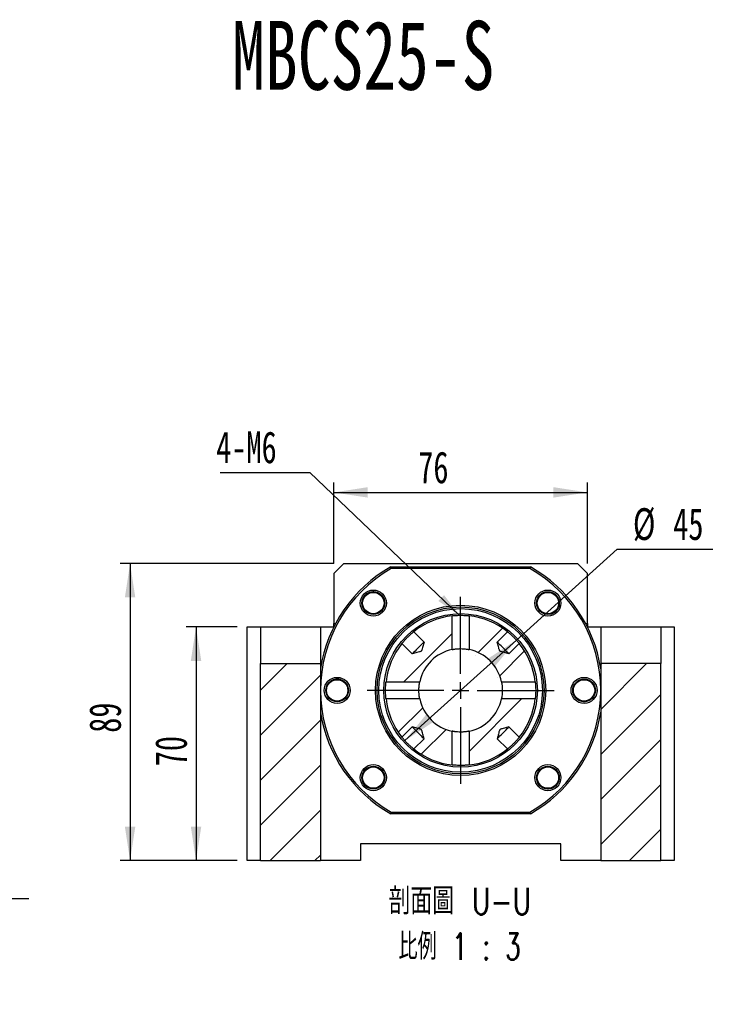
# Model space of a CAD drawing. Header units: millimetres. Extents: x 26 to 284, y 9 to 193.
# Tile 3 of 5: x 106 to 176, y 94 to 192. Entities that reach past the tile are written whole.
import ezdxf

# ---------------------------------------------------------------- set-up
doc = ezdxf.new("R2010")
doc.units = ezdxf.units.MM
doc.layers.add('圖層0', color=7, linetype='Continuous')
doc.styles.add('SLDTEXTSTYLE0', font='TXT', dxfattribs={"width": 0.7})
doc.styles.add('SLDTEXTSTYLE1', font='TXT', dxfattribs={"width": 0.7, "bigfont": 'bigfont'})
doc.styles.add('SLDTEXTSTYLE4', font='TXT', dxfattribs={"width": 0.75, "bigfont": 'bigfont'})
doc.styles.add('SLDTEXTSTYLE5', font='TXT', dxfattribs={"width": 0.65625, "bigfont": 'bigfont'})
doc.dimstyles.new('SLDDIMSTYLE2', dxfattribs={"dimtxt": 0.18, "dimasz": 2.5, "dimexe": 0, "dimexo": 0.0625, "dimgap": 0, "dimtad": 0, "dimtih": 1, "dimtoh": 1, "dimdec": 0, "dimrnd": 1e-09, "dimzin": 0, "dimdsep": 46, "dimtxsty": 'Standard', "dimsah": 1, "dimcen": 0.09, "dimadec": 0, "dimazin": 0, "dimtfac": 2.5, "dimtdec": 0, "dimtofl": 0, "dimtmove": 0, "dimatfit": 3, "dimfxl": 1, "dimfrac": 2, "dimtolj": 1, "dimtzin": 0, "dimarcsym": 0})
doc.dimstyles.new('SLDDIMSTYLE3', dxfattribs={"dimtxt": 3.389974, "dimasz": 2.5, "dimexe": 0, "dimexo": 0.0625, "dimgap": 0.847493, "dimtad": 1, "dimlfac": 3, "dimrnd": 1e-09, "dimzin": 12, "dimdsep": 46, "dimtxsty": 'SLDTEXTSTYLE0', "dimsah": 1, "dimcen": 0.09, "dimadec": 0, "dimazin": 3, "dimtfac": 1, "dimtofl": 0, "dimtmove": 0, "dimatfit": 3, "dimfxl": 1, "dimfrac": 2, "dimtolj": 1, "dimtzin": 12, "dimarcsym": 0})
doc.dimstyles.new('SLDDIMSTYLE4', dxfattribs={"dimtxt": 3.389974, "dimasz": 2.5, "dimexe": 0, "dimexo": 0.0625, "dimgap": 0.847493, "dimtad": 0, "dimtih": 1, "dimtoh": 1, "dimlfac": 3, "dimrnd": 1e-09, "dimzin": 12, "dimdsep": 46, "dimtxsty": 'SLDTEXTSTYLE0', "dimsah": 1, "dimcen": 0, "dimadec": 0, "dimazin": 3, "dimtfac": 1, "dimtofl": 0, "dimtmove": 0, "dimatfit": 3, "dimfxl": 1, "dimfrac": 2, "dimtolj": 1, "dimtzin": 12, "dimarcsym": 0})
doc.dimstyles.new('SLDDIMSTYLE5', dxfattribs={"dimtxt": 3.389974, "dimasz": 2.5, "dimexe": 0, "dimexo": 0.0625, "dimgap": 0.847493, "dimtad": 0, "dimtih": 1, "dimtoh": 1, "dimlfac": 3, "dimrnd": 1e-09, "dimzin": 12, "dimdsep": 46, "dimtxsty": 'SLDTEXTSTYLE0', "dimsah": 1, "dimcen": 0, "dimadec": 0, "dimazin": 3, "dimtfac": 1, "dimtmove": 0, "dimatfit": 3, "dimfxl": 1, "dimfrac": 2, "dimtolj": 1, "dimtzin": 12, "dimarcsym": 0})

# ---------------------------------------------------------------- blocks, each defined once
blk = doc.blocks.new('SW_SYMBOL_HOLE_SPOT')
at = {"layer": '圖層0', "color": 0}
for p, q in [((0, 875), (0, 75)), ((1600, 75), (1600, 875)), ((0, 75), (1600, 75))]:
    blk.add_line(p, q, dxfattribs=at)
blk = doc.blocks.new('_D_5')
at = {"layer": '圖層0'}
for p, q in [((76.924, 136.259), (76.924, 104.609)), ((76.924, 104.609), (106.757, 104.609))]:
    blk.add_line(p, q, dxfattribs=at)
blk.add_solid([(76.924, 136.259), (76.403, 132.869), (77.446, 132.869)], dxfattribs=at)
at = {"layer": '圖層0', "xscale": 0.003964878, "yscale": 0.003964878, "zscale": 0.003964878}
blk.add_blockref('SW_SYMBOL_HOLE_SPOT', (87.049, 105.004), dxfattribs=at)
at = {"layer": '圖層0', "char_height": 3.175, "attachment_point": 1}
for s, insert, style in [('14\\M+18AAE\\M+19153\\M+18AD1\\M+190FA', (85.85, 112.936), 'SLDTEXTSTYLE1'), ('4-', (78.512, 112.936), 'SLDTEXTSTYLE0'), ('%%c', (81.828, 112.936), 'SLDTEXTSTYLE0'), ('20', (94.246, 108.702), 'SLDTEXTSTYLE0')]:
    blk.add_mtext(s, dxfattribs=dict(at, insert=insert, style=style))
blk = doc.blocks.new('_D_8')
at = {"layer": '圖層0', "color": 7}
for p, q in [((127.571, 131.745), (122.471, 131.745)), ((123.471, 131.745), (123.471, 108.412)), ((127.571, 108.412), (122.471, 108.412))]:
    blk.add_line(p, q, dxfattribs=at)
for points in [[(123.471, 131.745), (122.95, 128.355), (123.993, 128.355)], [(123.471, 108.412), (123.993, 111.802), (122.95, 111.802)]]:
    blk.add_solid(points, dxfattribs=at)
at = {"layer": '圖層0', "color": 7, "insert": (119.378, 117.83), "char_height": 3.175, "attachment_point": 1, "rotation": 90, "style": 'SLDTEXTSTYLE0'}
blk.add_mtext('70', dxfattribs=at)
blk = doc.blocks.new('_D_9')
at = {"layer": '圖層0', "color": 7}
for p, q in [((137.238, 138.078), (115.883, 138.078)), ((116.883, 138.078), (116.883, 108.412)), ((127.571, 108.412), (115.883, 108.412))]:
    blk.add_line(p, q, dxfattribs=at)
for points in [[(116.883, 138.078), (116.361, 134.688), (117.404, 134.688)], [(116.883, 108.412), (117.404, 111.802), (116.361, 111.802)]]:
    blk.add_solid(points, dxfattribs=at)
at = {"layer": '圖層0', "color": 7, "insert": (112.79, 121.174), "char_height": 3.175, "attachment_point": 1, "rotation": 90, "style": 'SLDTEXTSTYLE0'}
blk.add_mtext('89', dxfattribs=at)
blk = doc.blocks.new('_D_10')
at = {"layer": '圖層0', "color": 7}
for p, q in [((137.238, 138.078), (137.238, 146.187)), ((162.571, 138.078), (162.571, 146.187)), ((137.238, 145.187), (162.571, 145.187))]:
    blk.add_line(p, q, dxfattribs=at)
for points in [[(137.238, 145.187), (140.628, 144.666), (140.628, 145.709)], [(162.571, 145.187), (159.181, 145.709), (159.181, 144.666)]]:
    blk.add_solid(points, dxfattribs=at)
at = {"layer": '圖層0', "color": 7, "insert": (145.673, 149.28), "char_height": 3.175, "attachment_point": 1, "style": 'SLDTEXTSTYLE0'}
blk.add_mtext('76', dxfattribs=at)
blk = doc.blocks.new('_D_11')
at = {"layer": '圖層0', "color": 7}
for p, q in [((155.471, 130.437), (165.532, 139.52)), ((165.532, 139.52), (175.116, 139.52)), ((144.337, 120.386), (155.471, 130.437))]:
    blk.add_line(p, q, dxfattribs=at)
for points in [[(155.471, 130.437), (152.606, 128.553), (153.305, 127.779)], [(144.337, 120.386), (147.203, 122.27), (146.504, 123.045)]]:
    blk.add_solid(points, dxfattribs=at)
at = {"layer": '圖層0', "color": 7, "char_height": 3.175, "attachment_point": 1, "style": 'SLDTEXTSTYLE0'}
for s, insert in [('%%c', (167.12, 143.612)), ('45', (171.141, 143.612))]:
    blk.add_mtext(s, dxfattribs=dict(at, insert=insert))
blk = doc.blocks.new('SW_NOTE_1')
at = {"layer": '圖層0', "color": 0, "char_height": 2.64583, "attachment_point": 2}
for s, insert, style in [('\\M+19655\\M+196CA\\M+19AA4 U-U', (8.599, 3.411), 'SLDTEXTSTYLE4'), ('\\M+194E4\\M+197E1 1 : 3', (8.557, -1.117), 'SLDTEXTSTYLE5')]:
    blk.add_mtext(s, dxfattribs=dict(at, insert=insert, style=style))
blk = doc.blocks.new('SW_NOTE_2')
at = {"layer": '圖層0', "color": 0}
blk.add_line((-8.965, 0), (0, 0), dxfattribs=at)
at = {"layer": '圖層0', "color": 0, "insert": (-9.366, 4.113), "char_height": 3.175, "attachment_point": 1, "style": 'SLDTEXTSTYLE0'}
blk.add_mtext('4-M6', dxfattribs=at)
blk = doc.blocks.new('SW_CENTERMARKSYMBOL_6')
at = {"layer": '圖層0', "color": 0}
for p, q in [((0, 1.667), (0, 9.333)), ((-1.667, 0), (-9.333, 0)), ((0, 0), (-0.833, 0)), ((0, 0), (0, 0.833)), ((0, 0), (0, -0.833)), ((0, 0), (0.833, 0)), ((1.667, 0), (9.333, 0)), ((0, -1.667), (0, -9.333))]:
    blk.add_line(p, q, dxfattribs=at)

msp = doc.modelspace()

# ---------------------------------------------------------------- hatches: boundary and pattern name
at = {"layer": '圖層0', "linetype": 'Continuous', "lineweight": 18}
h = msp.add_hatch(dxfattribs=at)
h.set_pattern_fill('ANSI31', color=256, style=0)
edge = h.paths.add_edge_path(flags=0)
edge.add_line((145.2194, 131.2683), (146.2476, 130.2401))
edge.add_spline(control_points=[(146.2476, 130.2401), (146.1725, 129.9423), (146.1762, 129.6008), (145.9925, 129.3547), (145.9826, 129.3413), (145.9702, 129.3295), (145.9566, 129.32), (145.9256, 129.2985), (145.889, 129.2858), (145.8532, 129.2738), (145.6881, 129.2189), (145.5179, 129.1804), (145.3493, 129.1375), (145.2581, 129.1143), (145.167, 129.0913), (145.0758, 129.0683)], knot_values=[0.0021233, 0.0021233, 0.0021233, 0.0021233, 0.0048873, 0.0048873, 0.0048873, 0.0050285, 0.0050285, 0.0050285, 0.0053502, 0.0053502, 0.0053502, 0.0068294, 0.0068294, 0.0068294, 0.0076286, 0.0076286, 0.0076286, 0.0076286], weights=[1, 1, 1, 1, 1, 1, 1, 1, 1, 1, 1, 1, 1, 1, 1, 1], degree=3, periodic=0)
edge.add_line((145.0758, 129.0683), (144.0476, 130.0965))
edge.add_arc((149.9043, 125.4115), 7.5, 141.342894, 173.528263)
edge.add_line((142.4521, 126.2569), (145.8243, 126.2569))
edge.add_arc((149.9043, 125.4115), 4.1667, 101.705633, 168.294367, ccw=False)
edge.add_line((149.059, 129.4916), (149.059, 132.8637))
edge.add_arc((149.9043, 125.4115), 7.5, 96.471737, 128.657106)
h = msp.add_hatch(dxfattribs=at)
h.set_pattern_fill('ANSI31', color=256, style=0)
edge = h.paths.add_edge_path(flags=0)
edge.add_line((155.7611, 130.0965), (154.7329, 129.0683))
edge.add_spline(control_points=[(154.7329, 129.0683), (154.6763, 129.0825), (154.6198, 129.0968), (154.5632, 129.1111), (154.4387, 129.1427), (154.3141, 129.1743), (154.1899, 129.2071), (154.125, 129.2242), (154.0601, 129.2415), (153.9959, 129.261), (153.9607, 129.2717), (153.9255, 129.2828), (153.892, 129.298), (153.8727, 129.3067), (153.8537, 129.3172), (153.8377, 129.3312), (153.8215, 129.3454), (153.8087, 129.3636), (153.7988, 129.3827), (153.7653, 129.4467), (153.7486, 129.5182), (153.7294, 129.5878), (153.6694, 129.8042), (153.6159, 130.0223), (153.5611, 130.2401)], knot_values=[0.0016853, 0.0016853, 0.0016853, 0.0016853, 0.0022102, 0.0022102, 0.0022102, 0.0033667, 0.0033667, 0.0033667, 0.0039708, 0.0039708, 0.0039708, 0.0043018, 0.0043018, 0.0043018, 0.0044939, 0.0044939, 0.0044939, 0.0046897, 0.0046897, 0.0046897, 0.0053455, 0.0053455, 0.0053455, 0.007383, 0.007383, 0.007383, 0.007383], weights=[1, 1, 1, 1, 1, 1, 1, 1, 1, 1, 1, 1, 1, 1, 1, 1, 1, 1, 1, 1, 1, 1, 1, 1, 1], degree=3, periodic=0)
edge.add_line((153.5611, 130.2401), (154.5893, 131.2683))
edge.add_arc((149.9043, 125.4115), 7.5, 51.342894, 83.528263)
edge.add_line((150.7497, 132.8637), (150.7497, 129.4916))
edge.add_arc((149.9043, 125.4115), 4.1667, 11.705633, 78.294367, ccw=False)
edge.add_line((153.9843, 126.2569), (157.3565, 126.2569))
edge.add_arc((149.9043, 125.4115), 7.5, 6.471737, 38.657106)
h = msp.add_hatch(dxfattribs=at)
h.set_pattern_fill('ANSI31', color=256, style=0)
h.paths.add_polyline_path([(129.9043, 128.0782), (129.9043, 108.4115), (135.9043, 108.4115), (135.9043, 128.0782)], flags=0)
h = msp.add_hatch(dxfattribs=at)
h.set_pattern_fill('ANSI31', color=256, style=0)
h.paths.add_polyline_path([(169.9043, 128.0782), (163.9043, 128.0782), (163.9043, 108.4115), (169.9043, 108.4115)], flags=0)
h = msp.add_hatch(dxfattribs=at)
h.set_pattern_fill('ANSI31', color=256, style=0)
edge = h.paths.add_edge_path(flags=0)
edge.add_spline(control_points=[(145.0758, 121.7548), (145.2935, 121.6999), (145.5117, 121.6465), (145.7281, 121.5865), (145.7976, 121.5672), (145.8692, 121.5506), (145.9332, 121.5171), (145.9522, 121.5071), (145.9704, 121.4943), (145.9846, 121.4782), (145.9986, 121.4622), (146.0092, 121.4432), (146.0179, 121.4239), (146.0331, 121.3904), (146.0442, 121.3552), (146.0549, 121.32), (146.0744, 121.2558), (146.0916, 121.1909), (146.1088, 121.126), (146.1416, 121.0018), (146.1732, 120.8772), (146.2047, 120.7526), (146.2191, 120.6961), (146.2333, 120.6396), (146.2476, 120.583)], knot_values=[0.0095464, 0.0095464, 0.0095464, 0.0095464, 0.0115674, 0.0115674, 0.0115674, 0.0122178, 0.0122178, 0.0122178, 0.012412, 0.012412, 0.012412, 0.0126025, 0.0126025, 0.0126025, 0.0129308, 0.0129308, 0.0129308, 0.01353, 0.01353, 0.01353, 0.0146771, 0.0146771, 0.0146771, 0.0151977, 0.0151977, 0.0151977, 0.0151977], weights=[1, 1, 1, 1, 1, 1, 1, 1, 1, 1, 1, 1, 1, 1, 1, 1, 1, 1, 1, 1, 1, 1, 1, 1, 1], degree=3, periodic=0)
edge.add_line((146.2476, 120.583), (145.2194, 119.5548))
edge.add_arc((149.9043, 125.4115), 7.5, 231.342894, 263.528263)
edge.add_line((149.059, 117.9593), (149.059, 121.3315))
edge.add_arc((149.9043, 125.4115), 4.1667, 191.705633, 258.294367, ccw=False)
edge.add_line((145.8243, 124.5662), (142.4521, 124.5662))
edge.add_arc((149.9043, 125.4115), 7.5, 186.471737, 218.657106)
edge.add_line((144.0476, 120.7266), (145.0758, 121.7548))
h = msp.add_hatch(dxfattribs=at)
h.set_pattern_fill('ANSI31', color=256, style=0)
edge = h.paths.add_edge_path(flags=0)
edge.add_arc((149.9043, 125.4115), 7.5, 276.471737, 308.657106)
edge.add_line((154.5893, 119.5548), (153.5611, 120.583))
edge.add_spline(control_points=[(153.5611, 120.583), (153.6159, 120.8007), (153.6694, 121.0189), (153.7294, 121.2353), (153.7486, 121.3048), (153.7653, 121.3764), (153.7988, 121.4404), (153.8087, 121.4594), (153.8215, 121.4776), (153.8377, 121.4918), (153.8537, 121.5058), (153.8727, 121.5164), (153.892, 121.5251), (153.9255, 121.5403), (153.9607, 121.5514), (153.9959, 121.5621), (154.0601, 121.5816), (154.125, 121.5988), (154.1899, 121.616), (154.3141, 121.6488), (154.4387, 121.6804), (154.5632, 121.712), (154.6198, 121.7263), (154.6763, 121.7405), (154.7329, 121.7548)], knot_values=[0.0095464, 0.0095464, 0.0095464, 0.0095464, 0.0115674, 0.0115674, 0.0115674, 0.0122178, 0.0122178, 0.0122178, 0.012412, 0.012412, 0.012412, 0.0126025, 0.0126025, 0.0126025, 0.0129308, 0.0129308, 0.0129308, 0.01353, 0.01353, 0.01353, 0.0146771, 0.0146771, 0.0146771, 0.0151977, 0.0151977, 0.0151977, 0.0151977], weights=[1, 1, 1, 1, 1, 1, 1, 1, 1, 1, 1, 1, 1, 1, 1, 1, 1, 1, 1, 1, 1, 1, 1, 1, 1], degree=3, periodic=0)
edge.add_line((154.7329, 121.7548), (155.7611, 120.7266))
edge.add_arc((149.9043, 125.4115), 7.5, 321.342894, 353.528263)
edge.add_line((157.3565, 124.5662), (153.9843, 124.5662))
edge.add_arc((149.9043, 125.4115), 4.1667, 281.705633, 348.294367, ccw=False)
edge.add_line((150.7497, 121.3315), (150.7497, 117.9593))

# ---------------------------------------------------------------- linework, layer by layer
at = {"color": 7, "linetype": 'Continuous', "lineweight": 25}
for p, q in [((138.2377, 138.0782), (137.2377, 137.0782)), ((138.2377, 138.0782), (161.571, 138.0782)), ((142.9342, 137.7449), (156.8745, 137.7449)), ((162.571, 137.0782), (161.571, 138.0782)), ((137.2377, 137.0782), (137.2377, 132.0782)), ((156.8305, 137.5782), (142.9781, 137.5782)), ((162.571, 132.0782), (162.571, 137.0782)), ((140.2323, 134.7007), (140.3583, 134.8994)), ((159.1935, 135.0835), (159.3569, 134.9799)), ((149.059, 129.4916), (149.059, 132.8637)), ((150.7497, 132.8637), (150.7497, 129.4916)), ((137.2377, 131.7558), (137.2377, 132.0782)), ((137.2377, 132.0782), (137.4043, 132.0782)), ((162.4043, 132.0782), (162.571, 132.0782)), ((162.571, 132.0782), (162.571, 131.7558)), ((128.571, 108.4115), (128.571, 131.7449)), ((128.571, 131.7449), (129.9043, 131.7449)), ((129.9043, 131.7449), (135.9043, 131.7449)), ((129.9043, 131.7449), (129.9043, 128.0782)), ((135.9043, 131.7449), (135.9043, 128.0782)), ((135.9043, 131.7449), (137.2322, 131.7449)), ((145.2194, 131.2683), (146.2476, 130.2401)), ((153.5611, 130.2401), (154.5893, 131.2683)), ((162.5765, 131.7449), (163.9043, 131.7449)), ((163.9043, 131.7449), (169.9043, 131.7449)), ((163.9043, 131.7449), (163.9043, 128.0782)), ((169.9043, 131.7449), (169.9043, 128.0782)), ((169.9043, 131.7449), (171.2377, 131.7449)), ((171.2377, 131.7449), (171.2377, 108.4115)), ((145.0758, 129.0683), (144.0476, 130.0965)), ((155.7611, 130.0965), (154.7329, 129.0683)), ((129.9043, 128.0782), (135.9043, 128.0782)), ((129.9043, 108.4115), (129.9043, 128.0782)), ((135.9043, 128.0782), (135.9043, 108.4115)), ((163.9043, 128.0782), (163.9043, 108.4115)), ((169.9043, 128.0782), (163.9043, 128.0782)), ((169.9043, 108.4115), (169.9043, 128.0782)), ((142.4521, 126.2569), (145.8243, 126.2569)), ((153.9843, 126.2569), (157.3565, 126.2569)), ((136.4968, 125.1408), (136.4458, 125.3682)), ((163.3119, 125.6822), (163.3501, 125.5116)), ((145.8243, 124.5662), (142.4521, 124.5662)), ((157.3565, 124.5662), (153.9843, 124.5662)), ((144.0476, 120.7266), (145.0758, 121.7548)), ((149.059, 117.9593), (149.059, 121.3315)), ((150.7497, 121.3315), (150.7497, 117.9593)), ((154.7329, 121.7548), (155.7611, 120.7266)), ((146.2476, 120.583), (145.2194, 119.5548)), ((154.5893, 119.5548), (153.5611, 120.583)), ((159.5763, 116.1224), (159.4911, 115.9879)), ((140.6152, 115.7396), (140.4841, 115.8226)), ((142.9781, 113.2449), (156.8305, 113.2449)), ((156.8745, 113.0782), (142.9342, 113.0782)), ((159.9043, 110.0782), (139.9043, 110.0782)), ((139.9043, 110.0782), (139.9043, 108.4115)), ((159.9043, 108.4115), (159.9043, 110.0782)), ((129.9043, 108.4115), (128.571, 108.4115)), ((129.9043, 108.4115), (135.9043, 108.4115)), ((139.9043, 108.4115), (135.9043, 108.4115)), ((163.9043, 108.4115), (159.9043, 108.4115)), ((163.9043, 108.4115), (169.9043, 108.4115)), ((171.2377, 108.4115), (169.9043, 108.4115))]:
    msp.add_line(p, q, dxfattribs=at)
at = {"color": 7, "linetype": 'Continuous', "lineweight": 25, "flags": 128}
for points in [[(146.2476, 130.2401), (146.2188, 130.2113), (146.1618, 130.1543), (146.0796, 130.0721), (145.9762, 129.9687), (145.857, 129.8495), (145.7279, 129.7204), (145.5955, 129.588), (145.4664, 129.4589), (145.3471, 129.3396), (145.2438, 129.2363), (145.1616, 129.1541), (145.1046, 129.0971), (145.0758, 129.0683)], [(154.7329, 129.0683), (154.704, 129.0971), (154.6471, 129.1541), (154.5649, 129.2363), (154.4615, 129.3396), (154.3423, 129.4589), (154.2132, 129.588), (154.0807, 129.7204), (153.9517, 129.8495), (153.8324, 129.9687), (153.7291, 130.0721), (153.6469, 130.1543), (153.5899, 130.2113), (153.5611, 130.2401)], [(145.0758, 121.7548), (145.1046, 121.726), (145.1616, 121.669), (145.2438, 121.5868), (145.3471, 121.4834), (145.4664, 121.3642), (145.5955, 121.2351), (145.7279, 121.1027), (145.857, 120.9736), (145.9762, 120.8544), (146.0796, 120.751), (146.1618, 120.6688), (146.2188, 120.6118), (146.2476, 120.583)], [(153.5611, 120.583), (153.5899, 120.6118), (153.6469, 120.6688), (153.7291, 120.751), (153.8324, 120.8544), (153.9517, 120.9736), (154.0807, 121.1027), (154.2132, 121.2351), (154.3423, 121.3642), (154.4615, 121.4834), (154.5649, 121.5868), (154.6471, 121.669), (154.704, 121.726), (154.7329, 121.7548)]]:
    msp.add_lwpolyline(points, dxfattribs=at)
at = {"color": 7, "linetype": 'Continuous', "lineweight": 25}
for centre, radius in [((141.1833, 134.1325), 1.3), ((141.1833, 134.1325), 1.1333), ((141.1833, 134.1325), 1.0667), ((158.6253, 134.1325), 1.3), ((158.6253, 134.1325), 1.1333), ((158.6253, 134.1325), 1.0667), ((149.9043, 125.4115), 8.5), ((149.9043, 125.4115), 8.3333), ((149.9043, 125.4115), 8.1667), ((149.9043, 125.4115), 7.6667), ((137.571, 125.4115), 1.3), ((137.571, 125.4115), 1.1333), ((137.571, 125.4115), 1.0667), ((162.2377, 125.4115), 1.3), ((162.2377, 125.4115), 1.1333), ((162.2377, 125.4115), 1.0667), ((141.1833, 116.6906), 1.3), ((141.1833, 116.6906), 1.1333), ((141.1833, 116.6906), 1.0667), ((158.6253, 116.6906), 1.3), ((158.6253, 116.6906), 1.1333), ((158.6253, 116.6906), 1.0667)]:
    msp.add_circle(centre, radius, dxfattribs=at)
for radius, start, end in [(14.1667, 119.472932, 171.202589), (14.1667, 8.797411, 60.527068), (14, 119.651845, 240.348155), (14, 299.651845, 60.348155), (7.5, 96.471737, 128.657106), (7.5, 51.342894, 83.528263), (7.5, 141.342894, 173.528263), (7.5, 6.471737, 38.657106), (4.1667, 101.705633, 168.294367), (4.1667, 11.705633, 78.294367), (7.5, 186.471737, 218.657106), (4.1667, 191.705633, 258.294367), (4.1667, 281.705633, 348.294367), (7.5, 321.342894, 353.528263), (14.1667, 188.797411, 240.527068), (14.1667, 299.472932, 351.202589), (7.5, 231.342894, 263.528263), (7.5, 276.471737, 308.657106)]:
    msp.add_arc((149.9043, 125.4115), radius, start, end, dxfattribs=at)
for points in [[(142.9781, 137.5782), (142.9634, 137.6338), (142.9488, 137.6893), (142.9342, 137.7449)], [(156.8745, 137.7449), (156.8599, 137.6893), (156.8452, 137.6338), (156.8305, 137.5782)], [(142.9781, 113.2449), (142.9634, 113.1893), (142.9488, 113.1338), (142.9342, 113.0782)], [(156.8745, 113.0782), (156.8599, 113.1338), (156.8452, 113.1893), (156.8305, 113.2449)]]:
    msp.add_open_spline(points, degree=3, dxfattribs=at)
for points, knots in [([(141.7515, 135.0835), (141.6265, 135.1582), (141.4874, 135.2077), (141.1999, 135.2497), (141.0519, 135.242), (140.7706, 135.1707), (140.6364, 135.1065), (140.4062, 134.935), (140.307, 134.8257), (140.2323, 134.7007)], [0, 0, 0, 0, 0.25, 0.25, 0.5, 0.5, 0.75, 0.75, 1, 1, 1, 1]), ([(142.2942, 134.3423), (142.2705, 134.4361), (142.2156, 134.6537), (142.013, 134.9123), (141.8291, 135.0327), (141.7515, 135.0835)], [0, 0, 0, 0, 0.3043868, 0.706611, 1, 1, 1, 1]), ([(159.5763, 133.5644), (159.651, 133.6894), (159.7004, 133.8285), (159.7425, 134.116), (159.7348, 134.2639), (159.6635, 134.5453), (159.5993, 134.6794), (159.4278, 134.9096), (159.3185, 135.0088), (159.1935, 135.0835)], [0, 0, 0, 0, 0.25, 0.25, 0.5, 0.5, 0.75, 0.75, 1, 1, 1, 1]), ([(149.059, 132.8637), (149.0699, 132.865), (149.0997, 132.8684), (149.1708, 132.8756), (149.1985, 132.8783), (149.2614, 132.884), (149.2971, 132.887), (149.3744, 132.8929), (149.4158, 132.8957), (149.5041, 132.901), (149.5515, 132.9034), (149.6483, 132.9073), (149.6981, 132.9089), (149.8003, 132.911), (149.8529, 132.9115), (149.9565, 132.9115), (150.008, 132.911), (150.1106, 132.9089), (150.1611, 132.9073), (150.3059, 132.9014), (150.3966, 132.8958), (150.55, 132.8841), (150.6148, 132.878), (150.6852, 132.8708), (150.7047, 132.8687), (150.7342, 132.8655), (150.7443, 132.8644), (150.7497, 132.8637)], [0, 0, 0, 0, 0.125, 0.125, 0.1875, 0.1875, 0.25, 0.25, 0.3125, 0.3125, 0.375, 0.375, 0.4375, 0.4375, 0.5, 0.5, 0.5625, 0.5625, 0.625, 0.625, 0.75, 0.75, 0.875, 0.875, 0.9375, 0.9375, 1, 1, 1, 1]), ([(158.8926, 133.0399), (158.9665, 133.0592), (159.1639, 133.1106), (159.4049, 133.3034), (159.5255, 133.4869), (159.5763, 133.5644)], [0, 0, 0, 0, 0.2570984, 0.6866661, 1, 1, 1, 1]), ([(144.0476, 130.0965), (144.051, 130.1007), (144.0574, 130.1087), (144.0758, 130.1315), (144.0877, 130.1462), (144.1171, 130.1822), (144.1348, 130.2036), (144.1747, 130.2512), (144.1969, 130.2775), (144.2464, 130.3349), (144.2737, 130.3661), (144.3312, 130.4307), (144.3617, 130.4644), (144.4264, 130.5345), (144.4603, 130.5705), (144.5292, 130.6423), (144.5646, 130.6784), (144.6372, 130.751), (144.6733, 130.7864), (144.7451, 130.8554), (144.7811, 130.8892), (144.8512, 130.954), (144.885, 130.9845), (144.9496, 131.042), (144.9808, 131.0693), (145.0382, 131.1188), (145.0646, 131.1411), (145.1122, 131.181), (145.1336, 131.1987), (145.1695, 131.2281), (145.1843, 131.24), (145.2071, 131.2584), (145.2151, 131.2649), (145.2194, 131.2683)], [0, 0, 0, 0, 0.0625, 0.0625, 0.125, 0.125, 0.1875, 0.1875, 0.25, 0.25, 0.3125, 0.3125, 0.375, 0.375, 0.4375, 0.4375, 0.5, 0.5, 0.5625, 0.5625, 0.625, 0.625, 0.6875, 0.6875, 0.75, 0.75, 0.8125, 0.8125, 0.875, 0.875, 0.9375, 0.9375, 1, 1, 1, 1]), ([(154.5893, 131.2683), (154.5935, 131.2649), (154.6015, 131.2585), (154.6243, 131.2401), (154.639, 131.2282), (154.6749, 131.1987), (154.6964, 131.1811), (154.744, 131.1412), (154.7703, 131.1189), (154.8277, 131.0694), (154.8589, 131.0422), (154.9235, 130.9847), (154.9572, 130.9542), (155.0273, 130.8894), (155.0633, 130.8556), (155.1351, 130.7866), (155.1712, 130.7513), (155.2438, 130.6787), (155.2792, 130.6425), (155.3482, 130.5707), (155.382, 130.5348), (155.4468, 130.4646), (155.4773, 130.4309), (155.5348, 130.3663), (155.5621, 130.3351), (155.6116, 130.2776), (155.6339, 130.2513), (155.6738, 130.2037), (155.6914, 130.1823), (155.7209, 130.1463), (155.7328, 130.1316), (155.7512, 130.1088), (155.7576, 130.1007), (155.7611, 130.0965)], [0, 0, 0, 0, 0.0625, 0.0625, 0.125, 0.125, 0.1875, 0.1875, 0.25, 0.25, 0.3125, 0.3125, 0.375, 0.375, 0.4375, 0.4375, 0.5, 0.5, 0.5625, 0.5625, 0.625, 0.625, 0.6875, 0.6875, 0.75, 0.75, 0.8125, 0.8125, 0.875, 0.875, 0.9375, 0.9375, 1, 1, 1, 1]), ([(146.2476, 130.2401), (146.2102, 130.0918), (146.1728, 129.9435), (146.1153, 129.7214), (146.096, 129.6474), (146.0651, 129.5369), (146.0545, 129.5002), (146.0364, 129.4457), (146.03, 129.4276), (146.0151, 129.3921), (146.0067, 129.3745), (145.9831, 129.3413), (145.968, 129.3272), (145.9336, 129.3051), (145.9152, 129.2969), (145.8589, 129.2745), (145.8199, 129.2629), (145.7033, 129.229), (145.6249, 129.2086), (145.3899, 129.1474), (145.2328, 129.1079), (145.0758, 129.0683)], [0, 0, 0, 0, 0.25, 0.25, 0.375, 0.375, 0.4375, 0.4375, 0.46875, 0.46875, 0.5, 0.5, 0.53125, 0.53125, 0.5625, 0.5625, 0.625, 0.625, 0.75, 0.75, 1, 1, 1, 1]), ([(154.7329, 129.0683), (154.5794, 129.107), (154.4259, 129.1457), (154.1961, 129.2053), (154.1196, 129.2253), (154.0054, 129.2579), (153.9674, 129.2691), (153.9117, 129.2893), (153.8932, 129.2967), (153.8582, 129.315), (153.8416, 129.3263), (153.8144, 129.3548), (153.8041, 129.3717), (153.7867, 129.4072), (153.7796, 129.4255), (153.76, 129.4809), (153.7489, 129.5185), (153.7167, 129.6317), (153.6969, 129.7077), (153.6378, 129.9356), (153.5994, 130.0879), (153.5611, 130.2401)], [0, 0, 0, 0, 0.25, 0.25, 0.375, 0.375, 0.4375, 0.4375, 0.46875, 0.46875, 0.5, 0.5, 0.53125, 0.53125, 0.5625, 0.5625, 0.625, 0.625, 0.75, 0.75, 1, 1, 1, 1]), ([(149.059, 129.4916), (149.0645, 129.4927), (149.0747, 129.4948), (149.1041, 129.5007), (149.1236, 129.5045), (149.1709, 129.5132), (149.1986, 129.5181), (149.2615, 129.5284), (149.2972, 129.5339), (149.3742, 129.5445), (149.4155, 129.5497), (149.5038, 129.5592), (149.5511, 129.5635), (149.6479, 129.5706), (149.6977, 129.5734), (149.8001, 129.5772), (149.8528, 129.5782), (150.0084, 129.5782), (150.1132, 129.5741), (150.3063, 129.5599), (150.3968, 129.5497), (150.5118, 129.5339), (150.5474, 129.5284), (150.6106, 129.518), (150.6381, 129.5132), (150.6851, 129.5045), (150.7047, 129.5006), (150.7342, 129.4948), (150.7442, 129.4927), (150.7497, 129.4916)], [0, 0, 0, 0, 0.0625, 0.0625, 0.125, 0.125, 0.1875, 0.1875, 0.25, 0.25, 0.3125, 0.3125, 0.375, 0.375, 0.4375, 0.4375, 0.5, 0.5, 0.625, 0.625, 0.75, 0.75, 0.8125, 0.8125, 0.875, 0.875, 0.9375, 0.9375, 1, 1, 1, 1]), ([(137.3003, 126.4858), (137.1591, 126.4502), (137.0257, 126.3868), (136.7928, 126.2132), (136.6935, 126.1032), (136.545, 125.8538), (136.4955, 125.7136), (136.4541, 125.4294), (136.4612, 125.282), (136.4968, 125.1408)], [0, 0, 0, 0, 0.25, 0.25, 0.5, 0.5, 0.75, 0.75, 1, 1, 1, 1]), ([(137.909, 126.4838), (137.7975, 126.5082), (137.5941, 126.5526), (137.3917, 126.5066), (137.3003, 126.4858)], [0, 0, 0, 0, 0.54842337, 1, 1, 1, 1]), ([(142.4521, 124.5662), (142.4515, 124.5716), (142.4504, 124.5817), (142.4471, 124.6112), (142.4451, 124.6307), (142.4379, 124.701), (142.4318, 124.7657), (142.4201, 124.9191), (142.4145, 125.0097), (142.4086, 125.1543), (142.407, 125.2048), (142.4049, 125.3075), (142.4043, 125.3594), (142.4043, 125.4643), (142.4049, 125.5159), (142.407, 125.6176), (142.4086, 125.668), (142.4125, 125.7654), (142.4149, 125.8117), (142.4201, 125.8999), (142.423, 125.9421), (142.4289, 126.0192), (142.4318, 126.0542), (142.4375, 126.1173), (142.4403, 126.1454), (142.4451, 126.1925), (142.4471, 126.2116), (142.4503, 126.2412), (142.4515, 126.2515), (142.4521, 126.2569)], [0, 0, 0, 0, 0.0625, 0.0625, 0.125, 0.125, 0.25, 0.25, 0.375, 0.375, 0.4375, 0.4375, 0.5, 0.5, 0.5625, 0.5625, 0.625, 0.625, 0.6875, 0.6875, 0.75, 0.75, 0.8125, 0.8125, 0.875, 0.875, 0.9375, 0.9375, 1, 1, 1, 1]), ([(145.8243, 124.5662), (145.8221, 124.577), (145.8157, 124.6073), (145.7984, 124.7012), (145.7873, 124.7657), (145.7714, 124.8806), (145.7662, 124.9226), (145.7567, 125.0112), (145.7525, 125.0575), (145.7453, 125.1541), (145.7425, 125.2048), (145.7386, 125.3074), (145.7377, 125.3593), (145.7377, 125.4644), (145.7387, 125.5161), (145.7425, 125.618), (145.7453, 125.6685), (145.7525, 125.7658), (145.7567, 125.8121), (145.7662, 125.9002), (145.7714, 125.9423), (145.782, 126.0193), (145.7874, 126.0542), (145.7977, 126.1172), (145.8027, 126.1454), (145.8114, 126.1924), (145.8152, 126.2115), (145.8211, 126.2412), (145.8232, 126.2515), (145.8243, 126.2569)], [0, 0, 0, 0, 0.125, 0.125, 0.25, 0.25, 0.3125, 0.3125, 0.375, 0.375, 0.4375, 0.4375, 0.5, 0.5, 0.5625, 0.5625, 0.625, 0.625, 0.6875, 0.6875, 0.75, 0.75, 0.8125, 0.8125, 0.875, 0.875, 0.9375, 0.9375, 1, 1, 1, 1]), ([(153.9843, 126.2569), (153.9855, 126.2514), (153.9876, 126.2412), (153.9935, 126.2117), (153.9973, 126.1923), (154.006, 126.1449), (154.0109, 126.1173), (154.0212, 126.0544), (154.0267, 126.0187), (154.0373, 125.9417), (154.0425, 125.9003), (154.0519, 125.8121), (154.0563, 125.7647), (154.0634, 125.668), (154.0662, 125.6182), (154.07, 125.5157), (154.071, 125.4631), (154.071, 125.3075), (154.0669, 125.2027), (154.0527, 125.0096), (154.0425, 124.9191), (154.0267, 124.8041), (154.0212, 124.7685), (154.0108, 124.7053), (154.0059, 124.6778), (153.9973, 124.6308), (153.9934, 124.6112), (153.9876, 124.5817), (153.9855, 124.5716), (153.9843, 124.5662)], [0, 0, 0, 0, 0.0625, 0.0625, 0.125, 0.125, 0.1875, 0.1875, 0.25, 0.25, 0.3125, 0.3125, 0.375, 0.375, 0.4375, 0.4375, 0.5, 0.5, 0.625, 0.625, 0.75, 0.75, 0.8125, 0.8125, 0.875, 0.875, 0.9375, 0.9375, 1, 1, 1, 1]), ([(157.3565, 126.2569), (157.3578, 126.2459), (157.3612, 126.2162), (157.3684, 126.145), (157.3711, 126.1174), (157.3768, 126.0544), (157.3798, 126.0187), (157.3857, 125.9414), (157.3885, 125.9), (157.3938, 125.8118), (157.3962, 125.7644), (157.4001, 125.6675), (157.4017, 125.6178), (157.4038, 125.5156), (157.4043, 125.463), (157.4043, 125.3594), (157.4038, 125.3078), (157.4017, 125.2053), (157.4001, 125.1548), (157.3942, 125.01), (157.3886, 124.9193), (157.3769, 124.7658), (157.3708, 124.7011), (157.3636, 124.6307), (157.3615, 124.6112), (157.3583, 124.5817), (157.3572, 124.5716), (157.3565, 124.5662)], [0, 0, 0, 0, 0.125, 0.125, 0.1875, 0.1875, 0.25, 0.25, 0.3125, 0.3125, 0.375, 0.375, 0.4375, 0.4375, 0.5, 0.5, 0.5625, 0.5625, 0.625, 0.625, 0.75, 0.75, 0.875, 0.875, 0.9375, 0.9375, 1, 1, 1, 1]), ([(162.5084, 124.3373), (162.6496, 124.3729), (162.7829, 124.4363), (163.0159, 124.6099), (163.1151, 124.7199), (163.2637, 124.9693), (163.3131, 125.1095), (163.3546, 125.3936), (163.3475, 125.541), (163.3119, 125.6822)], [0, 0, 0, 0, 0.25, 0.25, 0.5, 0.5, 0.75, 0.75, 1, 1, 1, 1]), ([(161.9718, 124.3293), (162.0593, 124.311), (162.2386, 124.2735), (162.417, 124.3157), (162.5084, 124.3373)], [0, 0, 0, 0, 0.4877583, 1, 1, 1, 1]), ([(146.2476, 120.583), (146.2089, 120.7365), (146.1702, 120.8899), (146.1106, 121.1197), (146.0906, 121.1963), (146.058, 121.3104), (146.0468, 121.3484), (146.0265, 121.4042), (146.0191, 121.4227), (146.0009, 121.4576), (145.9896, 121.4743), (145.961, 121.5014), (145.9442, 121.5118), (145.9087, 121.5292), (145.8904, 121.5363), (145.835, 121.5559), (145.7974, 121.5669), (145.6841, 121.5991), (145.6081, 121.6189), (145.3802, 121.6781), (145.228, 121.7164), (145.0758, 121.7548)], [0, 0, 0, 0, 0.25, 0.25, 0.375, 0.375, 0.4375, 0.4375, 0.46875, 0.46875, 0.5, 0.5, 0.53125, 0.53125, 0.5625, 0.5625, 0.625, 0.625, 0.75, 0.75, 1, 1, 1, 1]), ([(150.7497, 121.3315), (150.7442, 121.3304), (150.734, 121.3283), (150.7045, 121.3224), (150.6851, 121.3186), (150.6377, 121.3099), (150.6101, 121.305), (150.5472, 121.2946), (150.5115, 121.2892), (150.4344, 121.2786), (150.3931, 121.2734), (150.3048, 121.2639), (150.2575, 121.2596), (150.1608, 121.2525), (150.111, 121.2497), (150.0085, 121.2459), (149.9559, 121.2449), (149.8003, 121.2449), (149.6955, 121.249), (149.5024, 121.2632), (149.4119, 121.2734), (149.2969, 121.2892), (149.2613, 121.2947), (149.1981, 121.305), (149.1706, 121.3099), (149.1236, 121.3186), (149.104, 121.3224), (149.0745, 121.3283), (149.0644, 121.3304), (149.059, 121.3315)], [0, 0, 0, 0, 0.0625, 0.0625, 0.125, 0.125, 0.1875, 0.1875, 0.25, 0.25, 0.3125, 0.3125, 0.375, 0.375, 0.4375, 0.4375, 0.5, 0.5, 0.625, 0.625, 0.75, 0.75, 0.8125, 0.8125, 0.875, 0.875, 0.9375, 0.9375, 1, 1, 1, 1]), ([(154.7329, 121.7548), (154.5794, 121.7161), (154.4259, 121.6774), (154.1961, 121.6178), (154.1196, 121.5978), (154.0054, 121.5652), (153.9674, 121.554), (153.9117, 121.5337), (153.8932, 121.5264), (153.8582, 121.5081), (153.8416, 121.4968), (153.8144, 121.4683), (153.8041, 121.4514), (153.7867, 121.4159), (153.7796, 121.3976), (153.76, 121.3422), (153.7489, 121.3046), (153.7167, 121.1913), (153.6969, 121.1154), (153.6378, 120.8874), (153.5994, 120.7352), (153.5611, 120.583)], [0, 0, 0, 0, 0.25, 0.25, 0.375, 0.375, 0.4375, 0.4375, 0.46875, 0.46875, 0.5, 0.5, 0.53125, 0.53125, 0.5625, 0.5625, 0.625, 0.625, 0.75, 0.75, 1, 1, 1, 1]), ([(145.2194, 119.5548), (145.2151, 119.5582), (145.2072, 119.5646), (145.1844, 119.583), (145.1696, 119.5949), (145.1337, 119.6243), (145.1123, 119.642), (145.0647, 119.6819), (145.0384, 119.7042), (144.9809, 119.7537), (144.9497, 119.7809), (144.8852, 119.8384), (144.8515, 119.8689), (144.7813, 119.9337), (144.7454, 119.9675), (144.6736, 120.0364), (144.6375, 120.0718), (144.5649, 120.1444), (144.5295, 120.1805), (144.4605, 120.2524), (144.4267, 120.2883), (144.3619, 120.3585), (144.3314, 120.3922), (144.2738, 120.4568), (144.2466, 120.488), (144.1971, 120.5455), (144.1748, 120.5718), (144.1349, 120.6194), (144.1172, 120.6408), (144.0878, 120.6767), (144.0758, 120.6915), (144.0574, 120.7143), (144.051, 120.7223), (144.0476, 120.7266)], [0, 0, 0, 0, 0.0625, 0.0625, 0.125, 0.125, 0.1875, 0.1875, 0.25, 0.25, 0.3125, 0.3125, 0.375, 0.375, 0.4375, 0.4375, 0.5, 0.5, 0.5625, 0.5625, 0.625, 0.625, 0.6875, 0.6875, 0.75, 0.75, 0.8125, 0.8125, 0.875, 0.875, 0.9375, 0.9375, 1, 1, 1, 1]), ([(155.7611, 120.7266), (155.7577, 120.7224), (155.7513, 120.7144), (155.7329, 120.6916), (155.721, 120.6768), (155.6915, 120.6409), (155.6739, 120.6195), (155.634, 120.5719), (155.6117, 120.5456), (155.5622, 120.4881), (155.535, 120.457), (155.4775, 120.3924), (155.447, 120.3587), (155.3822, 120.2886), (155.3484, 120.2526), (155.2794, 120.1808), (155.2441, 120.1447), (155.1715, 120.0721), (155.1353, 120.0367), (155.0635, 119.9677), (155.0275, 119.9339), (154.9574, 119.8691), (154.9237, 119.8386), (154.8591, 119.7811), (154.8279, 119.7538), (154.7704, 119.7043), (154.7441, 119.682), (154.6965, 119.6421), (154.6751, 119.6244), (154.6391, 119.595), (154.6244, 119.5831), (154.6016, 119.5646), (154.5935, 119.5582), (154.5893, 119.5548)], [0, 0, 0, 0, 0.0625, 0.0625, 0.125, 0.125, 0.1875, 0.1875, 0.25, 0.25, 0.3125, 0.3125, 0.375, 0.375, 0.4375, 0.4375, 0.5, 0.5, 0.5625, 0.5625, 0.625, 0.625, 0.6875, 0.6875, 0.75, 0.75, 0.8125, 0.8125, 0.875, 0.875, 0.9375, 0.9375, 1, 1, 1, 1]), ([(140.2323, 117.2587), (140.1577, 117.1337), (140.1082, 116.9946), (140.0662, 116.7071), (140.0738, 116.5591), (140.1451, 116.2778), (140.2093, 116.1436), (140.3809, 115.9134), (140.4902, 115.8142), (140.6152, 115.7396)], [0, 0, 0, 0, 0.25, 0.25, 0.5, 0.5, 0.75, 0.75, 1, 1, 1, 1]), ([(140.6818, 117.7011), (140.5792, 117.6357), (140.3973, 117.5196), (140.2824, 117.3379), (140.2323, 117.2587)], [0, 0, 0, 0, 0.5640822, 1, 1, 1, 1]), ([(150.7497, 117.9593), (150.7387, 117.9581), (150.709, 117.9547), (150.6378, 117.9475), (150.6102, 117.9448), (150.5472, 117.9391), (150.5115, 117.9361), (150.4342, 117.9302), (150.3928, 117.9273), (150.3045, 117.9221), (150.2572, 117.9197), (150.1603, 117.9158), (150.1106, 117.9142), (150.0084, 117.9121), (149.9558, 117.9115), (149.8522, 117.9115), (149.8006, 117.9121), (149.6981, 117.9142), (149.6475, 117.9158), (149.5027, 117.9217), (149.4121, 117.9273), (149.2586, 117.939), (149.1939, 117.9451), (149.1235, 117.9523), (149.104, 117.9544), (149.0745, 117.9576), (149.0644, 117.9587), (149.059, 117.9593)], [0, 0, 0, 0, 0.125, 0.125, 0.1875, 0.1875, 0.25, 0.25, 0.3125, 0.3125, 0.375, 0.375, 0.4375, 0.4375, 0.5, 0.5, 0.5625, 0.5625, 0.625, 0.625, 0.75, 0.75, 0.875, 0.875, 0.9375, 0.9375, 1, 1, 1, 1]), ([(157.5558, 116.3506), (157.5692, 116.3016), (157.6162, 116.1297), (157.797, 115.9113), (157.98, 115.7905), (158.0571, 115.7396)], [0, 0, 0, 0, 0.1871806, 0.6571769, 1, 1, 1, 1]), ([(158.0571, 115.7396), (158.1821, 115.6649), (158.3213, 115.6154), (158.6087, 115.5734), (158.7567, 115.581), (159.0381, 115.6523), (159.1722, 115.7165), (159.4024, 115.8881), (159.5016, 115.9974), (159.5763, 116.1224)], [0, 0, 0, 0, 0.25, 0.25, 0.5, 0.5, 0.75, 0.75, 1, 1, 1, 1])]:
    msp.add_open_spline(points, degree=3, knots=knots, dxfattribs=at)

# ---------------------------------------------------------------- block references
at = {"layer": '圖層0', "color": 7}
for name, p in [('SW_NOTE_2', (134.8486, 147.1733)), ('SW_CENTERMARKSYMBOL_6', (149.9043, 125.4115))]:
    msp.add_blockref(name, p, dxfattribs=at)
at = {"layer": '圖層0'}
msp.add_blockref('SW_NOTE_1', (141.2319, 102.2688), dxfattribs=at)

# ---------------------------------------------------------------- texts
at = {"layer": '圖層0', "color": 7, "insert": (127.0773, 192.288), "char_height": 6.87917, "attachment_point": 1, "style": 'SLDTEXTSTYLE0'}
msp.add_mtext('MBCS25-S', dxfattribs=at)

# ---------------------------------------------------------------- dimensions: what is measured, and where the dimension line sits
at = {"layer": '圖層0', "color": 7}
dim = msp.add_linear_dim(base=(162.571, 145.1871), p1=(137.2377, 137.0782), p2=(162.571, 137.0782), dimstyle='SLDDIMSTYLE3', dxfattribs=at)
dim.commit()
dim.dimension.update_dxf_attribs({"geometry": '_D_10', "text_midpoint": (147.6607, 145.1871), "dimtype": 160})
dim = msp.add_diameter_dim_2p(p1=(155.4714, 130.4372), p2=(144.3372, 120.3859), dimstyle='SLDDIMSTYLE5', dxfattribs=at)
dim.commit()
dim.dimension.update_dxf_attribs({"geometry": '_D_11', "text_midpoint": (171.1179, 142.0567), "dimtype": 163})
at = {"layer": '圖層0'}
dim = msp.add_diameter_dim_2p(p1=(76.9243, 142.9258), p2=(76.9243, 136.2592), text='4-%%c14完全貫穿\\P{\\fGDT;v}<>', dimstyle='SLDDIMSTYLE4', override={"dimpost": '<>'}, dxfattribs=at)
dim.commit()
dim.dimension.update_dxf_attribs({"geometry": '_D_5', "text_midpoint": (92.6346, 108.8427), "dimtype": 163})
at = {"layer": '圖層0', "color": 7}
for base, p1, picture, middle in [((116.8829, 108.4115), (138.2377, 138.0782), '_D_9', (116.8829, 123.1609)), ((123.4711, 108.4115), (128.571, 131.7449), '_D_8', (123.4711, 119.8176))]:
    dim = msp.add_linear_dim(base=base, p1=p1, p2=(128.571, 108.4115), angle=90, dimstyle='SLDDIMSTYLE3', dxfattribs=at)
    dim.commit()
    dim.dimension.update_dxf_attribs({"geometry": picture, "text_midpoint": middle, "dimtype": 160})

# ---------------------------------------------------------------- leaders
msp.add_leader([(149.7726, 132.9104), (134.8486, 147.1733)], dimstyle='SLDDIMSTYLE2', dxfattribs=at)

doc.saveas('drawing.dxf')
